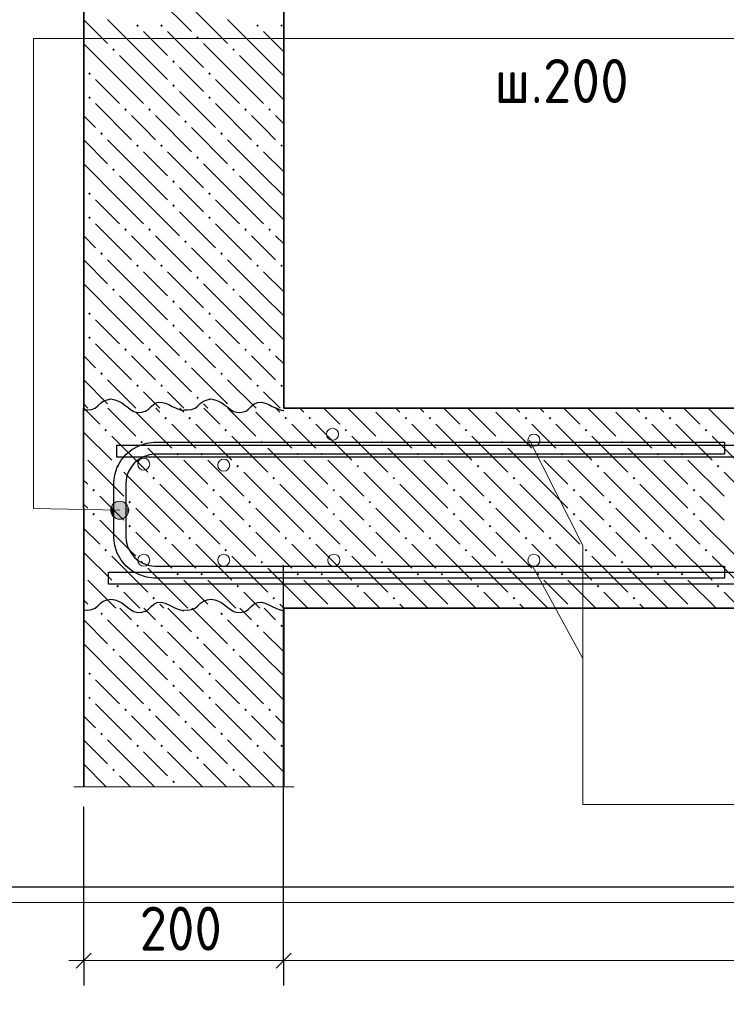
# Model space of a CAD drawing. Header units: millimetres. Extents: x 0 to 21000, y 0 to 14855.
# Tile 3 of 25: x 2296 to 4061, y 7096 to 9557. Entities that reach past the tile are written whole.
import ezdxf

# ---------------------------------------------------------------- set-up
doc = ezdxf.new("R2010")
doc.units = ezdxf.units.MM
for name, color, linetype, lineweight in [('Standard', 7, 'Continuous', 25), ('Обрамление П-обр. равн.', 7, 'Continuous', 25), ('Позиционная метка линия выноска', 7, 'Continuous', 13), ('Примечания', 7, 'Continuous', 13), ('Размерная линия_ общее', 7, 'Continuous', 13)]:
    doc.layers.add(name, color=color, linetype=linetype, lineweight=lineweight)
doc.layers.add('ЖБ Лестница', color=7, linetype='Continuous', lineweight=25, true_color=0xe0e0ff)
doc.layers.add('ЖБ Стена верхний уровень', color=7, linetype='Continuous', lineweight=25, true_color=0x006e00)
doc.layers.add('Размерная выноска', color=7, linetype='Continuous')
doc.styles.add('ISOCPEUR', font='txt')

msp = doc.modelspace()

# ---------------------------------------------------------------- hatches: boundary and pattern name
at = {"layer": 'ЖБ Лестница', "linetype": 'Continuous', "lineweight": 18, "transparency": 33554687}
for points in [[(2657.2, 8560.9), (2660.4, 8564.2), (2663.7, 8560.9), (2660.4, 8557.7)], [(2717.2, 8560.9), (2720.4, 8564.2), (2723.7, 8560.9), (2720.4, 8557.7)], [(2957.2, 8560.9), (2960.4, 8564.2), (2963.7, 8560.9), (2960.4, 8557.7)], [(3017.2, 8560.9), (3020.4, 8564.2), (3023.7, 8560.9), (3020.4, 8557.7)], [(3257.2, 8560.9), (3260.4, 8564.2), (3263.7, 8560.9), (3260.4, 8557.7)], [(3317.2, 8560.9), (3320.4, 8564.2), (3323.7, 8560.9), (3320.4, 8557.7)], [(3557.2, 8560.9), (3560.4, 8564.2), (3563.7, 8560.9), (3560.4, 8557.7)], [(3617.2, 8560.9), (3620.4, 8564.2), (3623.7, 8560.9), (3620.4, 8557.7)], [(3857.2, 8560.9), (3860.4, 8564.2), (3863.7, 8560.9), (3860.4, 8557.7)], [(3917.2, 8560.9), (3920.4, 8564.2), (3923.7, 8560.9), (3920.4, 8557.7)], [(2507.2, 8530.9), (2510.4, 8534.2), (2513.7, 8530.9), (2510.4, 8527.7)], [(2807.2, 8530.9), (2810.4, 8534.2), (2813.7, 8530.9), (2810.4, 8527.7)], [(3107.2, 8530.9), (3110.4, 8534.2), (3113.7, 8530.9), (3110.4, 8527.7)], [(3407.2, 8530.9), (3410.4, 8534.2), (3413.7, 8530.9), (3410.4, 8527.7)], [(3707.2, 8530.9), (3710.4, 8534.2), (3713.7, 8530.9), (3710.4, 8527.7)], [(4007.2, 8530.9), (4010.4, 8534.2), (4013.7, 8530.9), (4010.4, 8527.7)], [(2597.2, 8500.9), (2600.4, 8504.2), (2603.7, 8500.9), (2600.4, 8497.7)], [(2897.2, 8500.9), (2900.4, 8504.2), (2903.7, 8500.9), (2900.4, 8497.7)], [(3197.2, 8500.9), (3200.4, 8504.2), (3203.7, 8500.9), (3200.4, 8497.7)], [(3497.2, 8500.9), (3500.4, 8504.2), (3503.7, 8500.9), (3500.4, 8497.7)], [(3797.2, 8500.9), (3800.4, 8504.2), (3803.7, 8500.9), (3800.4, 8497.7)], [(2687.2, 8470.9), (2690.4, 8474.2), (2693.7, 8470.9), (2690.4, 8467.7)], [(2747.2, 8470.9), (2750.4, 8474.2), (2753.7, 8470.9), (2750.4, 8467.7)], [(2987.2, 8470.9), (2990.4, 8474.2), (2993.7, 8470.9), (2990.4, 8467.7)], [(3047.2, 8470.9), (3050.4, 8474.2), (3053.7, 8470.9), (3050.4, 8467.7)], [(3287.2, 8470.9), (3290.4, 8474.2), (3293.7, 8470.9), (3290.4, 8467.7)], [(3347.2, 8470.9), (3350.4, 8474.2), (3353.7, 8470.9), (3350.4, 8467.7)], [(3587.2, 8470.9), (3590.4, 8474.2), (3593.7, 8470.9), (3590.4, 8467.7)], [(3647.2, 8470.9), (3650.4, 8474.2), (3653.7, 8470.9), (3650.4, 8467.7)], [(3887.2, 8470.9), (3890.4, 8474.2), (3893.7, 8470.9), (3890.4, 8467.7)], [(3947.2, 8470.9), (3950.4, 8474.2), (3953.7, 8470.9), (3950.4, 8467.7)], [(2537.2, 8440.9), (2540.4, 8444.2), (2543.7, 8440.9), (2540.4, 8437.7)], [(2837.2, 8440.9), (2840.4, 8444.2), (2843.7, 8440.9), (2840.4, 8437.7)], [(3137.2, 8440.9), (3140.4, 8444.2), (3143.7, 8440.9), (3140.4, 8437.7)], [(3437.2, 8440.9), (3440.4, 8444.2), (3443.7, 8440.9), (3440.4, 8437.7)], [(3737.2, 8440.9), (3740.4, 8444.2), (3743.7, 8440.9), (3740.4, 8437.7)], [(4037.2, 8440.9), (4040.4, 8444.2), (4043.7, 8440.9), (4040.4, 8437.7)], [(2627.2, 8410.9), (2630.4, 8414.2), (2633.7, 8410.9), (2630.4, 8407.7)], [(2927.2, 8410.9), (2930.4, 8414.2), (2933.7, 8410.9), (2930.4, 8407.7)], [(3227.2, 8410.9), (3230.4, 8414.2), (3233.7, 8410.9), (3230.4, 8407.7)], [(3527.2, 8410.9), (3530.4, 8414.2), (3533.7, 8410.9), (3530.4, 8407.7)], [(3827.2, 8410.9), (3830.4, 8414.2), (3833.7, 8410.9), (3830.4, 8407.7)], [(2477.2, 8380.9), (2480.4, 8384.2), (2483.7, 8380.9), (2480.4, 8377.7)], [(2777.2, 8380.9), (2780.4, 8384.2), (2783.7, 8380.9), (2780.4, 8377.7)], [(3077.2, 8380.9), (3080.4, 8384.2), (3083.7, 8380.9), (3080.4, 8377.7)], [(3377.2, 8380.9), (3380.4, 8384.2), (3383.7, 8380.9), (3380.4, 8377.7)], [(3677.2, 8380.9), (3680.4, 8384.2), (3683.7, 8380.9), (3680.4, 8377.7)], [(3977.2, 8380.9), (3980.4, 8384.2), (3983.7, 8380.9), (3980.4, 8377.7)], [(2567.2, 8350.9), (2570.4, 8354.2), (2573.7, 8350.9), (2570.4, 8347.7)], [(2867.2, 8350.9), (2870.4, 8354.2), (2873.7, 8350.9), (2870.4, 8347.7)], [(3167.2, 8350.9), (3170.4, 8354.2), (3173.7, 8350.9), (3170.4, 8347.7)], [(3467.2, 8350.9), (3470.4, 8354.2), (3473.7, 8350.9), (3470.4, 8347.7)], [(3767.2, 8350.9), (3770.4, 8354.2), (3773.7, 8350.9), (3770.4, 8347.7)], [(2477.2, 8320.9), (2480.4, 8324.2), (2483.7, 8320.9), (2480.4, 8317.7)], [(2777.2, 8320.9), (2780.4, 8324.2), (2783.7, 8320.9), (2780.4, 8317.7)], [(3077.2, 8320.9), (3080.4, 8324.2), (3083.7, 8320.9), (3080.4, 8317.7)], [(3377.2, 8320.9), (3380.4, 8324.2), (3383.7, 8320.9), (3380.4, 8317.7)], [(3677.2, 8320.9), (3680.4, 8324.2), (3683.7, 8320.9), (3680.4, 8317.7)], [(3977.2, 8320.9), (3980.4, 8324.2), (3983.7, 8320.9), (3980.4, 8317.7)], [(2567.2, 8290.9), (2570.4, 8294.2), (2573.7, 8290.9), (2570.4, 8287.7)], [(2867.2, 8290.9), (2870.4, 8294.2), (2873.7, 8290.9), (2870.4, 8287.7)], [(3167.2, 8290.9), (3170.4, 8294.2), (3173.7, 8290.9), (3170.4, 8287.7)], [(3467.2, 8290.9), (3470.4, 8294.2), (3473.7, 8290.9), (3470.4, 8287.7)], [(3767.2, 8290.9), (3770.4, 8294.2), (3773.7, 8290.9), (3770.4, 8287.7)], [(2657.2, 8260.9), (2660.4, 8264.2), (2663.7, 8260.9), (2660.4, 8257.7)], [(2717.2, 8260.9), (2720.4, 8264.2), (2723.7, 8260.9), (2720.4, 8257.7)], [(2957.2, 8260.9), (2960.4, 8264.2), (2963.7, 8260.9), (2960.4, 8257.7)], [(3017.2, 8260.9), (3020.4, 8264.2), (3023.7, 8260.9), (3020.4, 8257.7)], [(3257.2, 8260.9), (3260.4, 8264.2), (3263.7, 8260.9), (3260.4, 8257.7)], [(3317.2, 8260.9), (3320.4, 8264.2), (3323.7, 8260.9), (3320.4, 8257.7)], [(3557.2, 8260.9), (3560.4, 8264.2), (3563.7, 8260.9), (3560.4, 8257.7)], [(3617.2, 8260.9), (3620.4, 8264.2), (3623.7, 8260.9), (3620.4, 8257.7)], [(3857.2, 8260.9), (3860.4, 8264.2), (3863.7, 8260.9), (3860.4, 8257.7)], [(3917.2, 8260.9), (3920.4, 8264.2), (3923.7, 8260.9), (3920.4, 8257.7)], [(2507.2, 8230.9), (2510.4, 8234.2), (2513.7, 8230.9), (2510.4, 8227.7)], [(2807.2, 8230.9), (2810.4, 8234.2), (2813.7, 8230.9), (2810.4, 8227.7)], [(3107.2, 8230.9), (3110.4, 8234.2), (3113.7, 8230.9), (3110.4, 8227.7)], [(3407.2, 8230.9), (3410.4, 8234.2), (3413.7, 8230.9), (3410.4, 8227.7)], [(3707.2, 8230.9), (3710.4, 8234.2), (3713.7, 8230.9), (3710.4, 8227.7)], [(4007.2, 8230.9), (4010.4, 8234.2), (4013.7, 8230.9), (4010.4, 8227.7)], [(2597.2, 8200.9), (2600.4, 8204.2), (2603.7, 8200.9), (2600.4, 8197.7)], [(2897.2, 8200.9), (2900.4, 8204.2), (2903.7, 8200.9), (2900.4, 8197.7)], [(3197.2, 8200.9), (3200.4, 8204.2), (3203.7, 8200.9), (3200.4, 8197.7)], [(3497.2, 8200.9), (3500.4, 8204.2), (3503.7, 8200.9), (3500.4, 8197.7)], [(3797.2, 8200.9), (3800.4, 8204.2), (3803.7, 8200.9), (3800.4, 8197.7)], [(2687.2, 8170.9), (2690.4, 8174.2), (2693.7, 8170.9), (2690.4, 8167.7)], [(2747.2, 8170.9), (2750.4, 8174.2), (2753.7, 8170.9), (2750.4, 8167.7)], [(2987.2, 8170.9), (2990.4, 8174.2), (2993.7, 8170.9), (2990.4, 8167.7)], [(3047.2, 8170.9), (3050.4, 8174.2), (3053.7, 8170.9), (3050.4, 8167.7)], [(3287.2, 8170.9), (3290.4, 8174.2), (3293.7, 8170.9), (3290.4, 8167.7)], [(3347.2, 8170.9), (3350.4, 8174.2), (3353.7, 8170.9), (3350.4, 8167.7)], [(3587.2, 8170.9), (3590.4, 8174.2), (3593.7, 8170.9), (3590.4, 8167.7)], [(3647.2, 8170.9), (3650.4, 8174.2), (3653.7, 8170.9), (3650.4, 8167.7)], [(3887.2, 8170.9), (3890.4, 8174.2), (3893.7, 8170.9), (3890.4, 8167.7)], [(3947.2, 8170.9), (3950.4, 8174.2), (3953.7, 8170.9), (3950.4, 8167.7)], [(2537.2, 8140.9), (2540.4, 8144.2), (2543.7, 8140.9), (2540.4, 8137.7)], [(2837.2, 8140.9), (2840.4, 8144.2), (2843.7, 8140.9), (2840.4, 8137.7)], [(3137.2, 8140.9), (3140.4, 8144.2), (3143.7, 8140.9), (3140.4, 8137.7)], [(3437.2, 8140.9), (3440.4, 8144.2), (3443.7, 8140.9), (3440.4, 8137.7)], [(3737.2, 8140.9), (3740.4, 8144.2), (3743.7, 8140.9), (3740.4, 8137.7)], [(4037.2, 8140.9), (4040.4, 8144.2), (4043.7, 8140.9), (4040.4, 8137.7)], [(2627.2, 8110.9), (2630.4, 8114.2), (2633.7, 8110.9), (2630.4, 8107.7)], [(2927.2, 8110.9), (2930.4, 8114.2), (2933.7, 8110.9), (2930.4, 8107.7)], [(3227.2, 8110.9), (3230.4, 8114.2), (3233.7, 8110.9), (3230.4, 8107.7)], [(3527.2, 8110.9), (3530.4, 8114.2), (3533.7, 8110.9), (3530.4, 8107.7)], [(3827.2, 8110.9), (3830.4, 8114.2), (3833.7, 8110.9), (3830.4, 8107.7)]]:
    msp.add_hatch(color=7, dxfattribs=at).paths.add_polyline_path(points, flags=16)
at = {"layer": 'ЖБ Стена верхний уровень', "linetype": 'Continuous', "lineweight": 18, "transparency": 33554687}
for points in [[(2586.8, 9541.9), (2590, 9545.2), (2593.3, 9541.9), (2590, 9538.7)], [(2646.8, 9541.9), (2650, 9545.2), (2653.3, 9541.9), (2650, 9538.7)], [(2886.8, 9541.9), (2890, 9545.2), (2893.3, 9541.9), (2890, 9538.7)], [(2946.8, 9541.9), (2950, 9545.2), (2953.3, 9541.9), (2950, 9538.7)], [(2736.8, 9511.9), (2740, 9515.2), (2743.3, 9511.9), (2740, 9508.7)], [(2526.8, 9481.9), (2530, 9485.2), (2533.3, 9481.9), (2530, 9478.7)], [(2826.8, 9481.9), (2830, 9485.2), (2833.3, 9481.9), (2830, 9478.7)], [(2676.8, 9451.9), (2680, 9455.2), (2683.3, 9451.9), (2680, 9448.7)], [(2466.8, 9421.9), (2470, 9425.2), (2473.3, 9421.9), (2470, 9418.7)], [(2766.8, 9421.9), (2770, 9425.2), (2773.3, 9421.9), (2770, 9418.7)], [(2676.8, 9391.9), (2680, 9395.2), (2683.3, 9391.9), (2680, 9388.7)], [(2466.8, 9361.9), (2470, 9365.2), (2473.3, 9361.9), (2470, 9358.7)], [(2766.8, 9361.9), (2770, 9365.2), (2773.3, 9361.9), (2770, 9358.7)], [(2556.8, 9331.9), (2560, 9335.2), (2563.3, 9331.9), (2560, 9328.7)], [(2616.8, 9331.9), (2620, 9335.2), (2623.3, 9331.9), (2620, 9328.7)], [(2856.8, 9331.9), (2860, 9335.2), (2863.3, 9331.9), (2860, 9328.7)], [(2916.8, 9331.9), (2920, 9335.2), (2923.3, 9331.9), (2920, 9328.7)], [(2706.8, 9301.9), (2710, 9305.2), (2713.3, 9301.9), (2710, 9298.7)], [(2496.8, 9271.9), (2500, 9275.2), (2503.3, 9271.9), (2500, 9268.7)], [(2796.8, 9271.9), (2800, 9275.2), (2803.3, 9271.9), (2800, 9268.7)], [(2586.8, 9241.9), (2590, 9245.2), (2593.3, 9241.9), (2590, 9238.7)], [(2646.8, 9241.9), (2650, 9245.2), (2653.3, 9241.9), (2650, 9238.7)], [(2886.8, 9241.9), (2890, 9245.2), (2893.3, 9241.9), (2890, 9238.7)], [(2946.8, 9241.9), (2950, 9245.2), (2953.3, 9241.9), (2950, 9238.7)], [(2736.8, 9211.9), (2740, 9215.2), (2743.3, 9211.9), (2740, 9208.7)], [(2526.8, 9181.9), (2530, 9185.2), (2533.3, 9181.9), (2530, 9178.7)], [(2826.8, 9181.9), (2830, 9185.2), (2833.3, 9181.9), (2830, 9178.7)], [(2676.8, 9151.9), (2680, 9155.2), (2683.3, 9151.9), (2680, 9148.7)], [(2466.8, 9121.9), (2470, 9125.2), (2473.3, 9121.9), (2470, 9118.7)], [(2766.8, 9121.9), (2770, 9125.2), (2773.3, 9121.9), (2770, 9118.7)], [(2676.8, 9091.9), (2680, 9095.2), (2683.3, 9091.9), (2680, 9088.7)], [(2466.8, 9061.9), (2470, 9065.2), (2473.3, 9061.9), (2470, 9058.7)], [(2766.8, 9061.9), (2770, 9065.2), (2773.3, 9061.9), (2770, 9058.7)], [(2556.8, 9031.9), (2560, 9035.2), (2563.3, 9031.9), (2560, 9028.7)], [(2616.8, 9031.9), (2620, 9035.2), (2623.3, 9031.9), (2620, 9028.7)], [(2856.8, 9031.9), (2860, 9035.2), (2863.3, 9031.9), (2860, 9028.7)], [(2916.8, 9031.9), (2920, 9035.2), (2923.3, 9031.9), (2920, 9028.7)], [(2706.8, 9001.9), (2710, 9005.2), (2713.3, 9001.9), (2710, 8998.7)], [(2496.8, 8971.9), (2500, 8975.2), (2503.3, 8971.9), (2500, 8968.7)], [(2796.8, 8971.9), (2800, 8975.2), (2803.3, 8971.9), (2800, 8968.7)], [(2586.8, 8941.9), (2590, 8945.2), (2593.3, 8941.9), (2590, 8938.7)], [(2646.8, 8941.9), (2650, 8945.2), (2653.3, 8941.9), (2650, 8938.7)], [(2886.8, 8941.9), (2890, 8945.2), (2893.3, 8941.9), (2890, 8938.7)], [(2946.8, 8941.9), (2950, 8945.2), (2953.3, 8941.9), (2950, 8938.7)], [(2736.8, 8911.9), (2740, 8915.2), (2743.3, 8911.9), (2740, 8908.7)], [(2526.8, 8881.9), (2530, 8885.2), (2533.3, 8881.9), (2530, 8878.7)], [(2826.8, 8881.9), (2830, 8885.2), (2833.3, 8881.9), (2830, 8878.7)], [(2676.8, 8851.9), (2680, 8855.2), (2683.3, 8851.9), (2680, 8848.7)], [(2466.8, 8821.9), (2470, 8825.2), (2473.3, 8821.9), (2470, 8818.7)], [(2766.8, 8821.9), (2770, 8825.2), (2773.3, 8821.9), (2770, 8818.7)], [(2676.8, 8791.9), (2680, 8795.2), (2683.3, 8791.9), (2680, 8788.7)], [(2466.8, 8761.9), (2470, 8765.2), (2473.3, 8761.9), (2470, 8758.7)], [(2766.8, 8761.9), (2770, 8765.2), (2773.3, 8761.9), (2770, 8758.7)], [(2556.8, 8731.9), (2560, 8735.2), (2563.3, 8731.9), (2560, 8728.7)], [(2616.8, 8731.9), (2620, 8735.2), (2623.3, 8731.9), (2620, 8728.7)], [(2856.8, 8731.9), (2860, 8735.2), (2863.3, 8731.9), (2860, 8728.7)], [(2916.8, 8731.9), (2920, 8735.2), (2923.3, 8731.9), (2920, 8728.7)], [(2706.8, 8701.9), (2710, 8705.2), (2713.3, 8701.9), (2710, 8698.7)], [(2496.8, 8671.9), (2500, 8675.2), (2503.3, 8671.9), (2500, 8668.7)], [(2796.8, 8671.9), (2800, 8675.2), (2803.3, 8671.9), (2800, 8668.7)], [(2586.8, 8641.9), (2590, 8645.2), (2593.3, 8641.9), (2590, 8638.7)], [(2646.8, 8641.9), (2650, 8645.2), (2653.3, 8641.9), (2650, 8638.7)], [(2886.8, 8641.9), (2890, 8645.2), (2893.3, 8641.9), (2890, 8638.7)], [(2946.8, 8641.9), (2950, 8645.2), (2953.3, 8641.9), (2950, 8638.7)], [(2736.8, 8611.9), (2740, 8615.2), (2743.3, 8611.9), (2740, 8608.7)], [(2496.8, 8071.9), (2500, 8075.2), (2503.3, 8071.9), (2500, 8068.7)], [(2796.8, 8071.9), (2800, 8075.2), (2803.3, 8071.9), (2800, 8068.7)], [(2586.8, 8041.9), (2590, 8045.2), (2593.3, 8041.9), (2590, 8038.7)], [(2646.8, 8041.9), (2650, 8045.2), (2653.3, 8041.9), (2650, 8038.7)], [(2886.8, 8041.9), (2890, 8045.2), (2893.3, 8041.9), (2890, 8038.7)], [(2946.8, 8041.9), (2950, 8045.2), (2953.3, 8041.9), (2950, 8038.7)], [(2736.8, 8011.9), (2740, 8015.2), (2743.3, 8011.9), (2740, 8008.7)], [(2526.8, 7981.9), (2530, 7985.2), (2533.3, 7981.9), (2530, 7978.7)], [(2826.8, 7981.9), (2830, 7985.2), (2833.3, 7981.9), (2830, 7978.7)], [(2676.8, 7951.9), (2680, 7955.2), (2683.3, 7951.9), (2680, 7948.7)], [(2466.8, 7921.9), (2470, 7925.2), (2473.3, 7921.9), (2470, 7918.7)], [(2766.8, 7921.9), (2770, 7925.2), (2773.3, 7921.9), (2770, 7918.7)], [(2676.8, 7891.9), (2680, 7895.2), (2683.3, 7891.9), (2680, 7888.7)], [(2466.8, 7861.9), (2470, 7865.2), (2473.3, 7861.9), (2470, 7858.7)], [(2766.8, 7861.9), (2770, 7865.2), (2773.3, 7861.9), (2770, 7858.7)], [(2556.8, 7831.9), (2560, 7835.2), (2563.3, 7831.9), (2560, 7828.7)], [(2616.8, 7831.9), (2620, 7835.2), (2623.3, 7831.9), (2620, 7828.7)], [(2856.8, 7831.9), (2860, 7835.2), (2863.3, 7831.9), (2860, 7828.7)], [(2916.8, 7831.9), (2920, 7835.2), (2923.3, 7831.9), (2920, 7828.7)], [(2706.8, 7801.9), (2710, 7805.2), (2713.3, 7801.9), (2710, 7798.7)], [(2496.8, 7771.9), (2500, 7775.2), (2503.3, 7771.9), (2500, 7768.7)], [(2796.8, 7771.9), (2800, 7775.2), (2803.3, 7771.9), (2800, 7768.7)], [(2586.8, 7741.9), (2590, 7745.2), (2593.3, 7741.9), (2590, 7738.7)], [(2646.8, 7741.9), (2650, 7745.2), (2653.3, 7741.9), (2650, 7738.7)], [(2886.8, 7741.9), (2890, 7745.2), (2893.3, 7741.9), (2890, 7738.7)], [(2946.8, 7741.9), (2950, 7745.2), (2953.3, 7741.9), (2950, 7738.7)], [(2736.8, 7711.9), (2740, 7715.2), (2743.3, 7711.9), (2740, 7708.7)], [(2526.8, 7681.9), (2530, 7685.2), (2533.3, 7681.9), (2530, 7678.7)], [(2826.8, 7681.9), (2830, 7685.2), (2833.3, 7681.9), (2830, 7678.7)], [(2676.8, 7651.9), (2680, 7655.2), (2683.3, 7651.9), (2680, 7648.7)]]:
    msp.add_hatch(color=7, dxfattribs=at).paths.add_polyline_path(points, flags=16)
at = {"layer": 'Позиционная метка линия выноска', "linetype": 'Continuous', "lineweight": 13, "transparency": 33554687}
for points in [[(2525.9, 8320.1), (2526.3, 8342.5), (2522.9, 8331.4)], [(2526.3, 8342.5), (2525.9, 8320.1), (2533.8, 8311.8)], [(2526.3, 8342.5), (2533.8, 8311.8), (2534.5, 8350.5)], [(2534.5, 8350.5), (2533.8, 8311.8), (2545, 8308.4)], [(2534.5, 8350.5), (2545, 8308.4), (2545.8, 8353.4)], [(2545.8, 8353.4), (2545, 8308.4), (2556.3, 8311.4)], [(2545.8, 8353.4), (2556.3, 8311.4), (2557, 8350.1)], [(2557, 8350.1), (2556.3, 8311.4), (2564.6, 8319.3)], [(2557, 8350.1), (2564.6, 8319.3), (2565, 8341.8)], [(2565, 8341.8), (2564.6, 8319.3), (2567.9, 8330.5)]]:
    msp.add_hatch(color=7, dxfattribs=at).paths.add_polyline_path(points)

# ---------------------------------------------------------------- linework, layer by layer
at = {"color": 7, "linetype": 'Continuous', "lineweight": 25, "transparency": 33554687}
for points in [[(2517.5, 8175.9), (6544.6, 8175.9), (6548.8, 8176.1), (6552.9, 8176.5), (6557, 8177.1), (6561, 8178), (6564.9, 8179), (6568.8, 8180.3), (6572.7, 8181.8), (6576.5, 8183.5), (15705.6, 12748)], [(15718.4, 12720.9), (6589.4, 8156.4), (6584.2, 8154.1), (6578.9, 8152), (6573.4, 8150.2), (6567.9, 8148.7), (6562.3, 8147.6), (6556.6, 8146.7), (6550.8, 8146.2), (6545.2, 8145.9), (2517.5, 8145.9), (2517.5, 8175.9)]]:
    msp.add_lwpolyline(points, dxfattribs=at)
at = {"color": 38, "linetype": 'Continuous', "lineweight": 25, "true_color": 0x5f1e0f, "transparency": 33554687}
msp.add_lwpolyline([(2537.9, 8493.4), (7150, 8493.4), (7154.2, 8493.6), (7158.3, 8494), (7162.4, 8494.6), (7166.4, 8495.5), (7170.3, 8496.5), (7174.3, 8497.8), (7178.1, 8499.3), (7181.9, 8501), (8279.6, 9049.8), (8293, 9023), (7194.8, 8473.9), (7189.7, 8471.6), (7184.3, 8469.5), (7178.8, 8467.7), (7173.3, 8466.2), (7167.7, 8465.1), (7162, 8464.2), (7156.2, 8463.7), (7150.6, 8463.4), (2537.9, 8463.4), (2537.9, 8493.4)], dxfattribs=at)
at = {"layer": 'Standard', "color": 254, "linetype": 'Continuous', "lineweight": 25, "true_color": 0xc4c4ff, "transparency": 33554687}
msp.add_lwpolyline([(1723.9, 7389.9), (20677.2, 7389.9), (20677.2, 13471.1), (1723.9, 13471.1), (1723.9, 7389.9)], dxfattribs=at)
at = {"layer": 'Standard', "color": 7, "linetype": 'Continuous', "lineweight": 13, "transparency": 33554687}
msp.add_lwpolyline([(11250, 7350), (1904.8, 7350), (1904.8, 152.7), (11250, 152.7), (11250, 7350)], dxfattribs=at)
at = {"layer": 'Standard', "color": 7, "linetype": 'Continuous', "lineweight": 18, "transparency": 33554687}
for centre in [(3077.1, 8520.6), (3580.4, 8505.9), (2605.4, 8445.9), (2805.4, 8443.4), (2605.4, 8205.9), (2805.4, 8205.9), (3080.4, 8205.9), (3580.4, 8205.9)]:
    msp.add_circle(centre, 15, dxfattribs=at)
at = {"layer": 'ЖБ Лестница', "color": 7, "linetype": 'Continuous', "lineweight": 35, "transparency": 33554687}
for p, q in [((2455.1, 8585.9), (2455.4, 8085.9)), ((6830, 8585.9), (2955.4, 8585.9)), ((2955.4, 8085.9), (6586.2, 8085.9))]:
    msp.add_line(p, q, dxfattribs=at)
at = {"layer": 'ЖБ Лестница', "color": 9, "linetype": 'Continuous', "lineweight": 18, "true_color": 0xc7c7c7, "transparency": 33554687}
for p, q in [((2455.4, 8585.9), (2495.4, 8545.9)), ((2515.4, 8585.9), (2585.4, 8515.9)), ((2585.4, 8575.9), (2675.4, 8485.9)), ((2635.4, 8585.9), (2645.4, 8575.9)), ((2695.4, 8585.9), (2705.4, 8575.9)), ((2755.4, 8585.9), (2795.4, 8545.9)), ((2815.4, 8585.9), (2885.4, 8515.9)), ((2885.4, 8575.9), (2975.4, 8485.9)), ((2935.4, 8585.9), (2945.4, 8575.9)), ((2995.4, 8585.9), (3005.4, 8575.9)), ((3055.4, 8585.9), (3095.4, 8545.9)), ((3115.4, 8585.9), (3185.4, 8515.9)), ((3185.4, 8575.9), (3275.4, 8485.9)), ((3235.4, 8585.9), (3245.4, 8575.9)), ((3295.4, 8585.9), (3305.4, 8575.9)), ((3355.4, 8585.9), (3395.4, 8545.9)), ((3415.4, 8585.9), (3485.4, 8515.9)), ((3485.4, 8575.9), (3575.4, 8485.9)), ((3535.4, 8585.9), (3545.4, 8575.9)), ((3595.4, 8585.9), (3605.4, 8575.9)), ((3655.4, 8585.9), (3695.4, 8545.9)), ((3715.4, 8585.9), (3785.4, 8515.9)), ((3785.4, 8575.9), (3875.4, 8485.9)), ((3835.4, 8585.9), (3845.4, 8575.9)), ((3895.4, 8585.9), (3905.4, 8575.9)), ((3955.4, 8585.9), (3995.4, 8545.9)), ((4015.4, 8585.9), (4085.4, 8515.9)), ((2705.4, 8515.9), (2675.4, 8545.9)), ((2735.4, 8545.9), (2825.4, 8455.9)), ((3005.4, 8515.9), (2975.4, 8545.9)), ((3035.4, 8545.9), (3125.4, 8455.9)), ((3305.4, 8515.9), (3275.4, 8545.9)), ((3335.4, 8545.9), (3425.4, 8455.9)), ((3605.4, 8515.9), (3575.4, 8545.9)), ((3635.4, 8545.9), (3725.4, 8455.9)), ((3905.4, 8515.9), (3875.4, 8545.9)), ((3935.4, 8545.9), (4025.4, 8455.9)), ((2455.1, 8526.2), (2525.4, 8455.9)), ((2525.4, 8515.9), (2615.4, 8425.9)), ((2735.4, 8485.9), (2705.4, 8515.9)), ((2825.4, 8515.9), (2915.4, 8425.9)), ((3035.4, 8485.9), (3005.4, 8515.9)), ((3125.4, 8515.9), (3215.4, 8425.9)), ((3335.4, 8485.9), (3305.4, 8515.9)), ((3425.4, 8515.9), (3515.4, 8425.9)), ((3635.4, 8485.9), (3605.4, 8515.9)), ((3725.4, 8515.9), (3815.4, 8425.9)), ((3935.4, 8485.9), (3905.4, 8515.9)), ((4025.4, 8515.9), (4115.4, 8425.9)), ((2705.4, 8395.9), (2615.4, 8485.9)), ((3005.4, 8395.9), (2915.4, 8485.9)), ((3305.4, 8395.9), (3215.4, 8485.9)), ((3605.4, 8395.9), (3515.4, 8485.9)), ((3905.4, 8395.9), (3815.4, 8485.9)), ((2465.4, 8455.9), (2555.4, 8365.9)), ((2705.4, 8455.9), (2765.4, 8395.9)), ((2765.4, 8455.9), (2855.4, 8365.9)), ((3005.4, 8455.9), (3065.4, 8395.9)), ((3065.4, 8455.9), (3155.4, 8365.9)), ((3305.4, 8455.9), (3365.4, 8395.9)), ((3365.4, 8455.9), (3455.4, 8365.9)), ((3605.4, 8455.9), (3665.4, 8395.9)), ((3665.4, 8455.9), (3755.4, 8365.9)), ((3905.4, 8455.9), (3965.4, 8395.9)), ((3965.4, 8455.9), (4055.4, 8365.9)), ((2645.4, 8335.9), (2555.4, 8425.9)), ((2945.4, 8335.9), (2855.4, 8425.9)), ((3245.4, 8335.9), (3155.4, 8425.9)), ((3545.4, 8335.9), (3455.4, 8425.9)), ((3845.4, 8335.9), (3755.4, 8425.9)), ((4145.4, 8335.9), (4055.4, 8425.9)), ((2455.2, 8406.2), (2465.4, 8395.9)), ((2645.4, 8395.9), (2705.4, 8335.9)), ((2705.4, 8395.9), (2765.4, 8335.9)), ((2945.4, 8395.9), (3005.4, 8335.9)), ((3005.4, 8395.9), (3065.4, 8335.9)), ((3245.4, 8395.9), (3305.4, 8335.9)), ((3305.4, 8395.9), (3365.4, 8335.9)), ((3545.4, 8395.9), (3605.4, 8335.9)), ((3605.4, 8395.9), (3665.4, 8335.9)), ((3845.4, 8395.9), (3905.4, 8335.9)), ((3905.4, 8395.9), (3965.4, 8335.9)), ((2455.2, 8346.1), (2465.4, 8335.9)), ((2525.4, 8335.9), (2495.4, 8365.9)), ((2825.4, 8335.9), (2795.4, 8365.9)), ((3125.4, 8335.9), (3095.4, 8365.9)), ((3425.4, 8335.9), (3395.4, 8365.9)), ((3725.4, 8335.9), (3695.4, 8365.9)), ((4025.4, 8335.9), (3995.4, 8365.9)), ((2555.4, 8305.9), (2525.4, 8335.9)), ((2585.4, 8335.9), (2645.4, 8275.9)), ((2645.4, 8335.9), (2705.4, 8275.9)), ((2705.4, 8335.9), (2795.4, 8245.9)), ((2855.4, 8305.9), (2825.4, 8335.9)), ((2885.4, 8335.9), (2945.4, 8275.9)), ((2945.4, 8335.9), (3005.4, 8275.9)), ((3005.4, 8335.9), (3095.4, 8245.9)), ((3155.4, 8305.9), (3125.4, 8335.9)), ((3185.4, 8335.9), (3245.4, 8275.9)), ((3245.4, 8335.9), (3305.4, 8275.9)), ((3305.4, 8335.9), (3395.4, 8245.9)), ((3455.4, 8305.9), (3425.4, 8335.9)), ((3485.4, 8335.9), (3545.4, 8275.9)), ((3545.4, 8335.9), (3605.4, 8275.9)), ((3605.4, 8335.9), (3695.4, 8245.9)), ((3755.4, 8305.9), (3725.4, 8335.9)), ((3785.4, 8335.9), (3845.4, 8275.9)), ((3845.4, 8335.9), (3905.4, 8275.9)), ((3905.4, 8335.9), (3995.4, 8245.9)), ((4055.4, 8305.9), (4025.4, 8335.9)), ((2495.4, 8305.9), (2585.4, 8215.9)), ((2795.4, 8305.9), (2885.4, 8215.9)), ((3095.4, 8305.9), (3185.4, 8215.9)), ((3395.4, 8305.9), (3485.4, 8215.9)), ((3695.4, 8305.9), (3785.4, 8215.9)), ((3995.4, 8305.9), (4085.4, 8215.9)), ((2455.3, 8286.1), (2495.4, 8245.9)), ((2585.4, 8275.9), (2675.4, 8185.9)), ((2885.4, 8275.9), (2975.4, 8185.9)), ((3185.4, 8275.9), (3275.4, 8185.9)), ((3485.4, 8275.9), (3575.4, 8185.9)), ((3785.4, 8275.9), (3875.4, 8185.9)), ((2705.4, 8215.9), (2675.4, 8245.9)), ((2735.4, 8245.9), (2825.4, 8155.9)), ((3005.4, 8215.9), (2975.4, 8245.9)), ((3035.4, 8245.9), (3125.4, 8155.9)), ((3305.4, 8215.9), (3275.4, 8245.9)), ((3335.4, 8245.9), (3425.4, 8155.9)), ((3605.4, 8215.9), (3575.4, 8245.9)), ((3635.4, 8245.9), (3725.4, 8155.9)), ((3905.4, 8215.9), (3875.4, 8245.9)), ((3935.4, 8245.9), (4025.4, 8155.9)), ((2455.3, 8226), (2525.4, 8155.9)), ((2525.4, 8215.9), (2615.4, 8125.9)), ((2735.4, 8185.9), (2705.4, 8215.9)), ((2825.4, 8215.9), (2915.4, 8125.9)), ((3035.4, 8185.9), (3005.4, 8215.9)), ((3125.4, 8215.9), (3215.4, 8125.9)), ((3335.4, 8185.9), (3305.4, 8215.9)), ((3425.4, 8215.9), (3515.4, 8125.9)), ((3635.4, 8185.9), (3605.4, 8215.9)), ((3725.4, 8215.9), (3815.4, 8125.9)), ((3935.4, 8185.9), (3905.4, 8215.9)), ((4025.4, 8215.9), (4115.4, 8125.9)), ((2705.4, 8095.9), (2615.4, 8185.9)), ((3005.4, 8095.9), (2915.4, 8185.9)), ((3305.4, 8095.9), (3215.4, 8185.9)), ((3605.4, 8095.9), (3515.4, 8185.9)), ((3905.4, 8095.9), (3815.4, 8185.9)), ((2465.4, 8155.9), (2535.4, 8085.9)), ((2705.4, 8155.9), (2765.4, 8095.9)), ((2765.4, 8155.9), (2835.4, 8085.9)), ((3005.4, 8155.9), (3065.4, 8095.9)), ((3065.4, 8155.9), (3135.4, 8085.9)), ((3305.4, 8155.9), (3365.4, 8095.9)), ((3365.4, 8155.9), (3435.4, 8085.9)), ((3605.4, 8155.9), (3665.4, 8095.9)), ((3665.4, 8155.9), (3735.4, 8085.9)), ((3905.4, 8155.9), (3965.4, 8095.9)), ((3965.4, 8155.9), (4035.4, 8085.9)), ((2595.4, 8085.9), (2555.4, 8125.9)), ((2895.4, 8085.9), (2855.4, 8125.9)), ((3195.4, 8085.9), (3155.4, 8125.9)), ((3495.4, 8085.9), (3455.4, 8125.9)), ((3795.4, 8085.9), (3755.4, 8125.9)), ((4095.4, 8085.9), (4055.4, 8125.9)), ((2455.4, 8106), (2465.4, 8095.9)), ((2645.4, 8095.9), (2655.4, 8085.9)), ((2705.4, 8095.9), (2715.4, 8085.9)), ((2945.4, 8095.9), (2955.4, 8085.9)), ((3005.4, 8095.9), (3015.4, 8085.9)), ((3245.4, 8095.9), (3255.4, 8085.9)), ((3305.4, 8095.9), (3315.4, 8085.9)), ((3545.4, 8095.9), (3555.4, 8085.9)), ((3605.4, 8095.9), (3615.4, 8085.9)), ((3845.4, 8095.9), (3855.4, 8085.9)), ((3905.4, 8095.9), (3915.4, 8085.9))]:
    msp.add_line(p, q, dxfattribs=at)
at = {"layer": 'ЖБ Стена верхний уровень', "color": 7, "linetype": 'Continuous', "lineweight": 35, "transparency": 33554687}
for p, q in [((2455.4, 13221.1), (2455.4, 8585.9)), ((2955.4, 8585.9), (2955.4, 13221.1)), ((2455.4, 8085.9), (2455.4, 7639.9)), ((2955.4, 7639.9), (2955.4, 8085.9))]:
    msp.add_line(p, q, dxfattribs=at)
at = {"layer": 'ЖБ Стена верхний уровень', "color": 251, "linetype": 'Continuous', "lineweight": 18, "true_color": 0x575757, "transparency": 33554687}
for p, q in [((2635, 9616.9), (2725, 9526.9)), ((2725, 9586.9), (2815, 9496.9)), ((2455.4, 9556.5), (2515, 9496.9)), ((2605, 9466.9), (2515, 9556.9)), ((2905, 9466.9), (2815, 9556.9)), ((2605, 9526.9), (2665, 9466.9)), ((2665, 9526.9), (2755, 9436.9)), ((2905, 9526.9), (2955.4, 9476.5)), ((2545, 9406.9), (2455.4, 9496.5)), ((2845, 9406.9), (2755, 9496.9)), ((2545, 9466.9), (2605, 9406.9)), ((2605, 9466.9), (2665, 9406.9)), ((2845, 9466.9), (2905, 9406.9)), ((2905, 9466.9), (2955.4, 9416.5)), ((2725, 9406.9), (2695, 9436.9)), ((2485, 9406.9), (2545, 9346.9)), ((2545, 9406.9), (2605, 9346.9)), ((2605, 9406.9), (2695, 9316.9)), ((2755, 9376.9), (2725, 9406.9)), ((2785, 9406.9), (2845, 9346.9)), ((2845, 9406.9), (2905, 9346.9)), ((2905, 9406.9), (2955.4, 9356.5)), ((2695, 9376.9), (2785, 9286.9)), ((2485, 9346.9), (2575, 9256.9)), ((2785, 9346.9), (2875, 9256.9)), ((2455.4, 9316.5), (2485, 9286.9)), ((2605, 9286.9), (2575, 9316.9)), ((2635, 9316.9), (2725, 9226.9)), ((2905, 9286.9), (2875, 9316.9)), ((2935, 9316.9), (2955.4, 9296.5)), ((2635, 9256.9), (2605, 9286.9)), ((2725, 9286.9), (2815, 9196.9)), ((2935, 9256.9), (2905, 9286.9)), ((2455.4, 9256.5), (2515, 9196.9)), ((2605, 9166.9), (2515, 9256.9)), ((2905, 9166.9), (2815, 9256.9)), ((2605, 9226.9), (2665, 9166.9)), ((2665, 9226.9), (2755, 9136.9)), ((2905, 9226.9), (2955.4, 9176.5)), ((2545, 9106.9), (2455.4, 9196.5)), ((2845, 9106.9), (2755, 9196.9)), ((2545, 9166.9), (2605, 9106.9)), ((2605, 9166.9), (2665, 9106.9)), ((2845, 9166.9), (2905, 9106.9)), ((2905, 9166.9), (2955.4, 9116.5)), ((2725, 9106.9), (2695, 9136.9)), ((2485, 9106.9), (2545, 9046.9)), ((2545, 9106.9), (2605, 9046.9)), ((2605, 9106.9), (2695, 9016.9)), ((2755, 9076.9), (2725, 9106.9)), ((2785, 9106.9), (2845, 9046.9)), ((2845, 9106.9), (2905, 9046.9)), ((2905, 9106.9), (2955.4, 9056.5)), ((2695, 9076.9), (2785, 8986.9)), ((2485, 9046.9), (2575, 8956.9)), ((2785, 9046.9), (2875, 8956.9)), ((2455.4, 9016.5), (2485, 8986.9)), ((2605, 8986.9), (2575, 9016.9)), ((2635, 9016.9), (2725, 8926.9)), ((2905, 8986.9), (2875, 9016.9)), ((2935, 9016.9), (2955.4, 8996.5)), ((2635, 8956.9), (2605, 8986.9)), ((2725, 8986.9), (2815, 8896.9)), ((2935, 8956.9), (2905, 8986.9)), ((2455.4, 8956.5), (2515, 8896.9)), ((2605, 8866.9), (2515, 8956.9)), ((2905, 8866.9), (2815, 8956.9)), ((2605, 8926.9), (2665, 8866.9)), ((2665, 8926.9), (2755, 8836.9)), ((2905, 8926.9), (2955.4, 8876.5)), ((2545, 8806.9), (2455.4, 8896.5)), ((2845, 8806.9), (2755, 8896.9)), ((2545, 8866.9), (2605, 8806.9)), ((2605, 8866.9), (2665, 8806.9)), ((2845, 8866.9), (2905, 8806.9)), ((2905, 8866.9), (2955.4, 8816.5)), ((2725, 8806.9), (2695, 8836.9)), ((2485, 8806.9), (2545, 8746.9)), ((2545, 8806.9), (2605, 8746.9)), ((2605, 8806.9), (2695, 8716.9)), ((2755, 8776.9), (2725, 8806.9)), ((2785, 8806.9), (2845, 8746.9)), ((2845, 8806.9), (2905, 8746.9)), ((2905, 8806.9), (2955.4, 8756.5)), ((2695, 8776.9), (2785, 8686.9)), ((2485, 8746.9), (2575, 8656.9)), ((2785, 8746.9), (2875, 8656.9)), ((2455.4, 8716.5), (2485, 8686.9)), ((2605, 8686.9), (2575, 8716.9)), ((2635, 8716.9), (2725, 8626.9)), ((2905, 8686.9), (2875, 8716.9)), ((2935, 8716.9), (2955.4, 8696.5)), ((2635, 8656.9), (2605, 8686.9)), ((2725, 8686.9), (2815, 8596.9)), ((2935, 8656.9), (2905, 8686.9)), ((2455.4, 8656.5), (2515, 8596.9)), ((2586, 8585.9), (2515, 8656.9)), ((2886, 8585.9), (2815, 8656.9)), ((2605, 8626.9), (2646, 8585.9)), ((2665, 8626.9), (2706, 8585.9)), ((2905, 8626.9), (2946, 8585.9)), ((2466, 8585.9), (2455.4, 8596.5)), ((2766, 8585.9), (2755, 8596.9)), ((2546, 8085.9), (2575, 8056.9)), ((2635, 8056.9), (2606, 8085.9)), ((2666, 8085.9), (2725, 8026.9)), ((2726, 8085.9), (2815, 7996.9)), ((2846, 8085.9), (2875, 8056.9)), ((2935, 8056.9), (2906, 8085.9)), ((2455.4, 8056.5), (2515, 7996.9)), ((2605, 7966.9), (2515, 8056.9)), ((2905, 7966.9), (2815, 8056.9)), ((2605, 8026.9), (2665, 7966.9)), ((2665, 8026.9), (2755, 7936.9)), ((2905, 8026.9), (2955.4, 7976.5)), ((2545, 7906.9), (2455.4, 7996.5)), ((2845, 7906.9), (2755, 7996.9)), ((2545, 7966.9), (2605, 7906.9)), ((2605, 7966.9), (2665, 7906.9)), ((2845, 7966.9), (2905, 7906.9)), ((2905, 7966.9), (2955.4, 7916.5)), ((2725, 7906.9), (2695, 7936.9)), ((2485, 7906.9), (2545, 7846.9)), ((2545, 7906.9), (2605, 7846.9)), ((2605, 7906.9), (2695, 7816.9)), ((2755, 7876.9), (2725, 7906.9)), ((2785, 7906.9), (2845, 7846.9)), ((2845, 7906.9), (2905, 7846.9)), ((2905, 7906.9), (2955.4, 7856.5)), ((2695, 7876.9), (2785, 7786.9)), ((2485, 7846.9), (2575, 7756.9)), ((2785, 7846.9), (2875, 7756.9)), ((2455.4, 7816.5), (2485, 7786.9)), ((2605, 7786.9), (2575, 7816.9)), ((2635, 7816.9), (2725, 7726.9)), ((2905, 7786.9), (2875, 7816.9)), ((2935, 7816.9), (2955.4, 7796.5)), ((2635, 7756.9), (2605, 7786.9)), ((2725, 7786.9), (2815, 7696.9)), ((2935, 7756.9), (2905, 7786.9)), ((2455.4, 7756.5), (2515, 7696.9)), ((2605, 7666.9), (2515, 7756.9)), ((2905, 7666.9), (2815, 7756.9)), ((2605, 7726.9), (2665, 7666.9)), ((2665, 7726.9), (2752, 7639.9)), ((2905, 7726.9), (2955.4, 7676.5)), ((2512, 7639.9), (2455.4, 7696.5)), ((2812, 7639.9), (2755, 7696.9)), ((2545, 7666.9), (2572, 7639.9)), ((2605, 7666.9), (2632, 7639.9)), ((2845, 7666.9), (2872, 7639.9)), ((2905, 7666.9), (2932, 7639.9))]:
    msp.add_line(p, q, dxfattribs=at)
at = {"layer": 'Обрамление П-обр. равн.', "color": 38, "linetype": 'Continuous', "lineweight": 25, "true_color": 0x5f1e0f, "transparency": 33554687}
msp.add_lwpolyline([(4056.9, 8470.9), (2632.5, 8470.9), (2619, 8469.1), (2605.2, 8464.5), (2592.7, 8457.5), (2582.4, 8448.9), (2573.9, 8438.7), (2566.8, 8426.1), (2562.3, 8412.4), (2560.4, 8398.8), (2560.4, 8263.1), (2562.3, 8249.5), (2566.8, 8235.8), (2573.9, 8223.2), (2582.4, 8213), (2592.7, 8204.4), (2605.2, 8197.4), (2619, 8192.8), (2632.5, 8190.9), (4056.9, 8190.9), (4056.9, 8160.9), (2630.5, 8160.9), (2612.2, 8163.5), (2593.1, 8169.8), (2575.6, 8179.6), (2561.1, 8191.7), (2549.1, 8206.1), (2539.2, 8223.6), (2533, 8242.7), (2530.4, 8261), (2530.4, 8400.9), (2533, 8419.2), (2539.2, 8438.3), (2549.1, 8455.8), (2561.1, 8470.2), (2575.6, 8482.3), (2593.1, 8492.1), (2612.2, 8498.4), (2630.5, 8500.9), (4056.9, 8500.9), (4056.9, 8470.9)], dxfattribs=at)
at = {"layer": 'Позиционная метка линия выноска', "color": 7, "linetype": 'Continuous', "lineweight": 13, "transparency": 33554687}
for p, q in [((2545.8, 8353.4), (2545.8, 8353.4)), ((2522.9, 8331.4), (2522.9, 8331.4)), ((2567.9, 8330.5), (2567.9, 8330.5)), ((2545, 8308.4), (2545, 8308.4))]:
    msp.add_line(p, q, dxfattribs=at)
msp.add_lwpolyline([(4142.7, 9509.9), (2330.2, 9509.9), (2330.2, 8334.9), (2545.4, 8330.9)], dxfattribs=at)
msp.add_circle((2545.4, 8330.9), 22.5, dxfattribs=at)
at = {"layer": 'Примечания', "color": 7, "linetype": 'Continuous', "lineweight": 25, "transparency": 33554687}
for p, q in [((2955.4, 8581.6), (2955.4, 8581.6)), ((2955.4, 8081.6), (2955.4, 8081.6))]:
    msp.add_line(p, q, dxfattribs=at)
at = {"layer": 'Примечания', "color": 7, "linetype": 'Continuous', "lineweight": 13, "transparency": 33554687}
for p, q in [((3569.2, 8505.9), (3702.6, 8242.9)), ((3702.6, 8242.9), (3702.6, 7960.2)), ((3702.6, 7595.2), (3702.6, 8242.9)), ((3577.1, 8191.3), (3702.6, 7960.2)), ((3702.6, 7595.2), (5920.1, 7595.2))]:
    msp.add_line(p, q, dxfattribs=at)
at = {"layer": 'Примечания', "color": 7, "linetype": 'Continuous', "lineweight": 25, "transparency": 33554687}
for points in [[(2455.4, 8581.6), (2464.7, 8581.4), (2474.7, 8582.9), (2483.7, 8586.2), (2490.9, 8591.6), (2497.2, 8598.1), (2504.4, 8603.6), (2513.7, 8606.9), (2523.4, 8608.8), (2533.2, 8606.6), (2542.2, 8603.1), (2550.9, 8599.1), (2558.4, 8593.7), (2565.4, 8588), (2572.4, 8582.3), (2580.9, 8577.8), (2590.4, 8575.4), (2600.4, 8575.7), (2610.2, 8578.4), (2617.4, 8583.7), (2623.9, 8590), (2630.9, 8595.7), (2639.4, 8599.9), (2649.4, 8600.9), (2659.2, 8598.5), (2667.9, 8594.7), (2676.4, 8590.4), (2685.2, 8586.3), (2693.7, 8582.3), (2703.4, 8580.4), (2705.4, 8580.2)], [(2705.4, 8581.6), (2714.7, 8581.4), (2724.7, 8582.9), (2733.7, 8586.2), (2740.9, 8591.6), (2747.2, 8598.1), (2754.4, 8603.6), (2763.7, 8606.9), (2773.4, 8608.8), (2783.2, 8606.6), (2792.2, 8603.1), (2800.9, 8599.1), (2808.4, 8593.7), (2815.4, 8588), (2822.4, 8582.3), (2830.9, 8577.8), (2840.4, 8575.4), (2850.4, 8575.7), (2860.2, 8578.4), (2867.4, 8583.7), (2873.9, 8590), (2880.9, 8595.7), (2889.4, 8599.9), (2899.4, 8600.9), (2909.2, 8598.5), (2917.9, 8594.7), (2926.4, 8590.4), (2935.2, 8586.3), (2943.7, 8582.3), (2953.4, 8580.4), (2955.4, 8580.2)], [(2455.4, 8081.6), (2464.7, 8081.4), (2474.7, 8082.9), (2483.7, 8086.2), (2490.9, 8091.6), (2497.2, 8098.1), (2504.4, 8103.6), (2513.7, 8106.9), (2523.4, 8108.8), (2533.2, 8106.6), (2542.2, 8103.1), (2550.9, 8099.1), (2558.4, 8093.7), (2565.4, 8088), (2572.4, 8082.3), (2580.9, 8077.8), (2590.4, 8075.4), (2600.4, 8075.7), (2610.2, 8078.4), (2617.4, 8083.7), (2623.9, 8090), (2630.9, 8095.7), (2639.4, 8099.9), (2649.4, 8100.9), (2659.2, 8098.5), (2667.9, 8094.7), (2676.4, 8090.4), (2685.2, 8086.3), (2693.7, 8082.3), (2703.4, 8080.4), (2705.4, 8080.2)], [(2705.4, 8081.6), (2714.7, 8081.4), (2724.7, 8082.9), (2733.7, 8086.2), (2740.9, 8091.6), (2747.2, 8098.1), (2754.4, 8103.6), (2763.7, 8106.9), (2773.4, 8108.8), (2783.2, 8106.6), (2792.2, 8103.1), (2800.9, 8099.1), (2808.4, 8093.7), (2815.4, 8088), (2822.4, 8082.3), (2830.9, 8077.8), (2840.4, 8075.4), (2850.4, 8075.7), (2860.2, 8078.4), (2867.4, 8083.7), (2873.9, 8090), (2880.9, 8095.7), (2889.4, 8099.9), (2899.4, 8100.9), (2909.2, 8098.5), (2917.9, 8094.7), (2926.4, 8090.4), (2935.2, 8086.3), (2943.7, 8082.3), (2953.4, 8080.4), (2955.4, 8080.2)]]:
    msp.add_lwpolyline(points, dxfattribs=at)
at = {"layer": 'Размерная выноска', "color": 7, "linetype": 'Continuous', "lineweight": 13, "transparency": 33554687}
msp.add_line((2430.4, 7639.9), (2980.4, 7639.9), dxfattribs=at)
at = {"layer": 'Размерная линия_ общее', "color": 253, "linetype": 'Continuous', "lineweight": -3, "true_color": 0xa0a0a0, "transparency": 33554687}
for p, q in [((2455.4, 7205.2), (2455.4, 7267.7)), ((2955, 7205.2), (2955, 7267.7)), ((2455.4, 7205.2), (2455.4, 7142.7)), ((2955, 7205.2), (2955, 7142.7))]:
    msp.add_line(p, q, dxfattribs=at)
at = {"layer": 'Размерная линия_ общее', "color": 7, "linetype": 'Continuous', "lineweight": 25, "transparency": 33554687}
for p, q in [((2436.7, 7186.5), (2474.2, 7224)), ((2936.3, 7186.5), (2973.7, 7224))]:
    msp.add_line(p, q, dxfattribs=at)
at = {"layer": 'Размерная линия_ общее', "color": 7, "linetype": 'Continuous', "lineweight": 13, "transparency": 33554687}
for p, q in [((2455.4, 7205.2), (2417.9, 7205.2)), ((2455.4, 7205.2), (2955, 7205.2)), ((2955, 7205.2), (6581.2, 7205.2))]:
    msp.add_line(p, q, dxfattribs=at)
at = {"layer": 'Размерная линия_ общее', "color": 253, "linetype": 'Continuous', "lineweight": -3, "true_color": 0xa0a0a0, "transparency": 33554687}
for points in [[(2955, 7205.2), (2955, 7213.7), (2955, 7213.7), (2955, 7213.7), (2955, 7213.7), (2955, 7213.7), (2955, 7213.7), (2955, 7213.7), (2955, 7213.7), (2955, 8193.4)], [(2455.4, 7205.2), (2455.4, 7579.1), (2455.4, 7579.1), (2455.4, 7589.9)]]:
    msp.add_lwpolyline(points, dxfattribs=at)

# ---------------------------------------------------------------- texts
at = {"layer": 'Обрамление П-обр. равн.', "color": 7, "linetype": 'Continuous', "lineweight": 13, "transparency": 33554687, "insert": (3481.6, 9348.6), "char_height": 110, "width": 481.068, "attachment_point": 7, "style": 'ISOCPEUR'}
msp.add_mtext('\\W0.95;ш.200 ', dxfattribs=at)
at = {"layer": 'Размерная линия_ общее', "color": 7, "linetype": 'Continuous', "lineweight": 25, "transparency": 33554687, "insert": (2595.2, 7230.2), "char_height": 110, "width": 280.99, "attachment_point": 7, "style": 'ISOCPEUR'}
msp.add_mtext('\\W0.91;200', dxfattribs=at)

doc.saveas('drawing.dxf')
